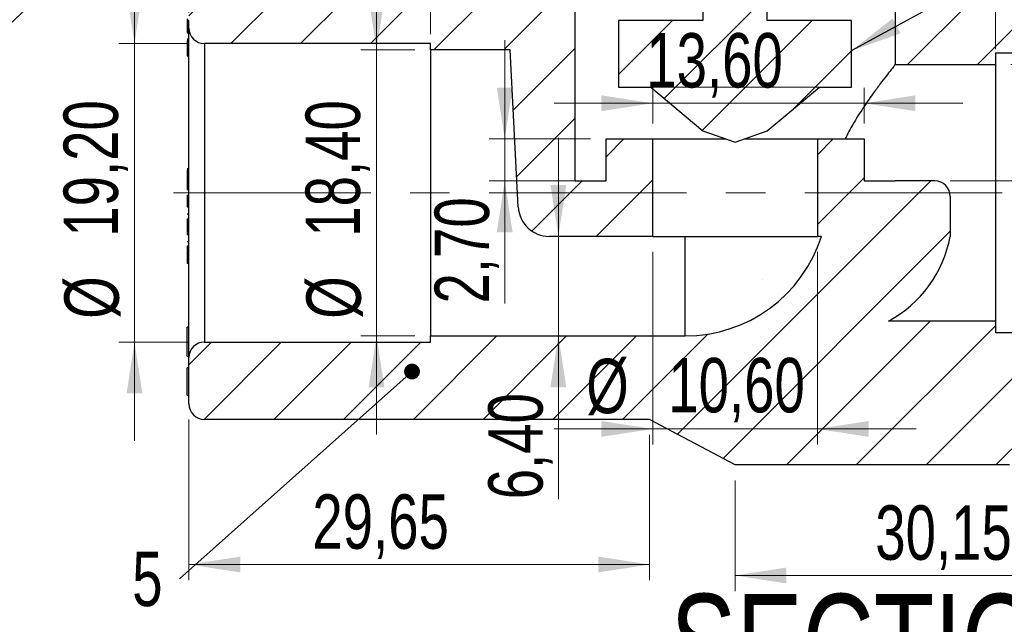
# Model space of a CAD drawing. Header units: millimetres. Extents: x 0 to 420, y 0 to 297.
# Tile 52 of 67: x 204 to 267, y 189 to 228. Entities that reach past the tile are written whole.
import ezdxf

# ---------------------------------------------------------------- set-up
doc = ezdxf.new("R2010")
doc.units = ezdxf.units.MM
doc.linetypes.add('CENTERX2', pattern=[20.32, 12.7, -2.54, 2.54, -2.54])
doc.styles.add('SLDTEXTSTYLE1', font='TXT', dxfattribs={"width": 0.75})
doc.styles.add('SLDTEXTSTYLE4', font='TXT', dxfattribs={"width": 0.65})
doc.dimstyles.new('SLDDIMSTYLE0', dxfattribs={"dimtxt": 3.5, "dimasz": 3.302, "dimexe": 0, "dimexo": 0.0625, "dimgap": 0.875, "dimtad": 1, "dimrnd": 1e-09, "dimzin": 12, "dimdsep": 46, "dimtxsty": 'SLDTEXTSTYLE1', "dimsah": 1, "dimcen": 0.09, "dimadec": 0, "dimazin": 3, "dimtfac": 1, "dimtofl": 0, "dimtmove": 0, "dimatfit": 3, "dimfxl": 0, "dimfrac": 2, "dimtolj": 1, "dimtzin": 12, "dimarcsym": 0})
doc.dimstyles.new('SLDDIMSTYLE1', dxfattribs={"dimtxt": 3.5, "dimasz": 3.302, "dimexe": 0, "dimexo": 0.0625, "dimgap": 0.875, "dimtad": 1, "dimrnd": 1e-09, "dimzin": 12, "dimdsep": 46, "dimtxsty": 'SLDTEXTSTYLE1', "dimsah": 1, "dimcen": 0.09, "dimadec": 0, "dimazin": 3, "dimtfac": 1, "dimtmove": 0, "dimatfit": 0, "dimfxl": 0, "dimfrac": 2, "dimtolj": 1, "dimtzin": 12, "dimarcsym": 0})
doc.dimstyles.new('SLDDIMSTYLE3', dxfattribs={"dimtxt": 0.18, "dimasz": 3.302, "dimexe": 0, "dimexo": 0.0625, "dimgap": 0, "dimtad": 0, "dimtih": 1, "dimtoh": 1, "dimdec": 0, "dimrnd": 1e-09, "dimzin": 0, "dimdsep": 46, "dimtxsty": 'Standard', "dimsah": 1, "dimcen": 0.09, "dimadec": 0, "dimazin": 0, "dimtfac": 3.302, "dimtdec": 0, "dimtofl": 0, "dimtmove": 0, "dimatfit": 3, "dimfxl": 0, "dimfrac": 2, "dimtolj": 1, "dimtzin": 0, "dimarcsym": 0})
doc.dimstyles.new('SLDDIMSTYLE6', dxfattribs={"dimtxt": 0.18, "dimasz": 1.016, "dimexe": 0, "dimexo": 0.0625, "dimgap": 0, "dimtad": 0, "dimtih": 1, "dimtoh": 1, "dimdec": 0, "dimrnd": 1e-09, "dimzin": 0, "dimdsep": 46, "dimtxsty": 'Standard', "dimblk1": 'DOT', "dimblk2": 'DOT', "dimsah": 1, "dimcen": 0.09, "dimadec": 0, "dimazin": 0, "dimtfac": 1.016, "dimtdec": 0, "dimtofl": 0, "dimtmove": 0, "dimatfit": 3, "dimldrblk": 'DOT', "dimfxl": 0, "dimfrac": 2, "dimtolj": 1, "dimtzin": 0, "dimarcsym": 0})

# ---------------------------------------------------------------- blocks, each defined once
blk = doc.blocks.new('_D_17')
at = {"color": 7, "linetype": 'Continuous', "lineweight": 0}
for p, q in [((226.698, 225.901), (226.698, 232.251)), ((229.172, 225.901), (225.698, 225.901)), ((226.698, 225.901), (226.698, 207.501)), ((229.172, 207.501), (225.698, 207.501)), ((226.698, 207.501), (226.698, 201.151))]:
    blk.add_line(p, q, dxfattribs=at)
at = {"color": 7, "linetype": 'Continuous', "lineweight": 18}
for points in [[(226.698, 225.901), (227.206, 229.203), (226.19, 229.203)], [(226.698, 207.501), (226.19, 204.199), (227.206, 204.199)]]:
    blk.add_solid(points, dxfattribs=at)
at = {"color": 7, "linetype": 'Continuous', "lineweight": 18, "char_height": 3.5, "attachment_point": 1, "rotation": 90, "style": 'SLDTEXTSTYLE1'}
for s, insert in [('18,40', (222.132, 213.879)), ('%%c', (222.186, 208.6))]:
    blk.add_mtext(s, dxfattribs=dict(at, insert=insert))
blk = doc.blocks.new('_D_18')
at = {"color": 7, "linetype": 'Continuous', "lineweight": 0}
for p, q in [((211.123, 226.301), (211.123, 232.651)), ((214.622, 226.301), (210.123, 226.301)), ((211.123, 226.301), (211.123, 207.101)), ((214.622, 207.101), (210.123, 207.101)), ((211.123, 207.101), (211.123, 200.751))]:
    blk.add_line(p, q, dxfattribs=at)
at = {"color": 7, "linetype": 'Continuous', "lineweight": 18}
for points in [[(211.123, 226.301), (211.631, 229.603), (210.615, 229.603)], [(211.123, 207.101), (210.615, 203.799), (211.631, 203.799)]]:
    blk.add_solid(points, dxfattribs=at)
at = {"color": 7, "linetype": 'Continuous', "lineweight": 18, "char_height": 3.5, "attachment_point": 1, "rotation": 90, "style": 'SLDTEXTSTYLE1'}
for s, insert in [('19,20', (206.558, 213.879)), ('%%c', (206.611, 208.6))]:
    blk.add_mtext(s, dxfattribs=dict(at, insert=insert))
blk = doc.blocks.new('_D_19')
at = {"color": 7, "linetype": 'Continuous', "lineweight": 0}
for p, q in [((214.622, 228.301), (214.622, 236.152)), ((230.172, 226.901), (230.172, 236.152)), ((214.622, 235.152), (208.272, 235.152)), ((230.172, 235.152), (214.622, 235.152)), ((230.172, 235.152), (236.522, 235.152))]:
    blk.add_line(p, q, dxfattribs=at)
at = {"color": 7, "linetype": 'Continuous', "lineweight": 18}
for points in [[(214.622, 235.152), (211.32, 235.66), (211.32, 234.644)], [(230.172, 235.152), (233.474, 234.644), (233.474, 235.66)]]:
    blk.add_solid(points, dxfattribs=at)
at = {"color": 7, "linetype": 'Continuous', "lineweight": 18, "insert": (216.412, 239.664), "char_height": 3.5, "attachment_point": 1, "style": 'SLDTEXTSTYLE1'}
blk.add_mtext('15,55', dxfattribs=at)
blk = doc.blocks.new('_D_20')
at = {"color": 7, "linetype": 'Continuous', "lineweight": 0}
for p, q in [((214.622, 202.126), (214.622, 191.79)), ((244.272, 201.126), (244.272, 191.79)), ((244.272, 192.79), (214.622, 192.79))]:
    blk.add_line(p, q, dxfattribs=at)
at = {"color": 7, "linetype": 'Continuous', "lineweight": 18}
for points in [[(214.622, 192.79), (217.924, 192.282), (217.924, 193.298)], [(244.272, 192.79), (240.97, 193.298), (240.97, 192.282)]]:
    blk.add_solid(points, dxfattribs=at)
at = {"color": 7, "linetype": 'Continuous', "lineweight": 18, "insert": (222.569, 197.302), "char_height": 3.5, "attachment_point": 1, "style": 'SLDTEXTSTYLE1'}
blk.add_mtext('29,65', dxfattribs=at)
blk = doc.blocks.new('_D_21')
at = {"color": 7, "linetype": 'Continuous', "lineweight": 0}
for p, q in [((244.472, 212.901), (244.472, 200.513)), ((255.072, 212.901), (255.072, 200.513)), ((244.472, 201.513), (238.122, 201.513)), ((255.072, 201.513), (244.472, 201.513)), ((255.072, 201.513), (261.422, 201.513))]:
    blk.add_line(p, q, dxfattribs=at)
at = {"color": 7, "linetype": 'Continuous', "lineweight": 18}
for points in [[(244.472, 201.513), (241.17, 202.021), (241.17, 201.005)], [(255.072, 201.513), (258.374, 201.005), (258.374, 202.021)]]:
    blk.add_solid(points, dxfattribs=at)
at = {"color": 7, "linetype": 'Continuous', "lineweight": 18, "char_height": 3.5, "attachment_point": 1, "style": 'SLDTEXTSTYLE1'}
for s, insert in [('%%c', (240.196, 206.025)), ('10,60', (245.474, 206.079))]:
    blk.add_mtext(s, dxfattribs=dict(at, insert=insert))
blk = doc.blocks.new('_D_22')
at = {"color": 7, "linetype": 'Continuous', "lineweight": 0}
for p, q in [((244.472, 221.171), (244.472, 223.465)), ((258.072, 221.171), (258.072, 223.465)), ((244.472, 222.465), (238.122, 222.465)), ((244.472, 222.465), (258.072, 222.465)), ((258.072, 222.465), (264.422, 222.465))]:
    blk.add_line(p, q, dxfattribs=at)
at = {"color": 7, "linetype": 'Continuous', "lineweight": 18}
for points in [[(244.472, 222.465), (241.17, 222.973), (241.17, 221.957)], [(258.072, 222.465), (261.374, 221.957), (261.374, 222.973)]]:
    blk.add_solid(points, dxfattribs=at)
at = {"color": 7, "linetype": 'Continuous', "lineweight": 18, "insert": (244.059, 226.977), "char_height": 3.5, "attachment_point": 1, "style": 'SLDTEXTSTYLE1'}
blk.add_mtext('13,60', dxfattribs=at)
blk = doc.blocks.new('_D_23')
at = {"color": 7, "linetype": 'Continuous', "lineweight": 0}
for p, q in [((234.947, 220.171), (234.947, 226.521)), ((240.472, 220.171), (233.947, 220.171)), ((234.947, 217.471), (234.947, 220.171)), ((240.472, 217.471), (233.947, 217.471)), ((234.947, 217.471), (234.947, 209.583))]:
    blk.add_line(p, q, dxfattribs=at)
at = {"color": 7, "linetype": 'Continuous', "lineweight": 18}
for points in [[(234.947, 220.171), (235.455, 223.473), (234.439, 223.473)], [(234.947, 217.471), (234.439, 214.169), (235.455, 214.169)]]:
    blk.add_solid(points, dxfattribs=at)
at = {"color": 7, "linetype": 'Continuous', "lineweight": 18, "insert": (230.435, 209.583), "char_height": 3.5, "attachment_point": 1, "rotation": 90, "style": 'SLDTEXTSTYLE1'}
blk.add_mtext('2,70', dxfattribs=at)
blk = doc.blocks.new('_D_24')
at = {"color": 7, "linetype": 'Continuous', "lineweight": 0}
for p, q in [((238.401, 213.901), (238.401, 220.251)), ((238.401, 213.901), (238.401, 207.501)), ((238.401, 207.501), (238.401, 196.988))]:
    blk.add_line(p, q, dxfattribs=at)
at = {"color": 7, "linetype": 'Continuous', "lineweight": 18}
for points in [[(238.401, 213.901), (238.909, 217.203), (237.893, 217.203)], [(238.401, 207.501), (237.893, 204.199), (238.909, 204.199)]]:
    blk.add_solid(points, dxfattribs=at)
at = {"color": 7, "linetype": 'Continuous', "lineweight": 18, "insert": (233.89, 196.988), "char_height": 3.5, "attachment_point": 1, "rotation": 90, "style": 'SLDTEXTSTYLE1'}
blk.add_mtext('6,40', dxfattribs=at)
blk = doc.blocks.new('_D_25')
at = {"color": 7, "linetype": 'Continuous', "lineweight": 0}
for p, q in [((267.522, 224.951), (280.175, 224.951)), ((279.175, 224.951), (279.175, 217.465)), ((263.617, 217.465), (280.175, 217.465)), ((279.175, 217.465), (279.175, 210.779))]:
    blk.add_line(p, q, dxfattribs=at)
at = {"color": 7, "linetype": 'Continuous', "lineweight": 18}
for points in [[(279.175, 224.951), (278.667, 221.649), (279.683, 221.649)], [(279.175, 217.465), (279.683, 220.767), (278.667, 220.767)]]:
    blk.add_solid(points, dxfattribs=at)
at = {"color": 7, "linetype": 'Continuous', "lineweight": 18, "insert": (274.664, 210.779), "char_height": 3.5, "attachment_point": 1, "rotation": 90, "style": 'SLDTEXTSTYLE1'}
blk.add_mtext('7,49', dxfattribs=at)
blk = doc.blocks.new('_D_27')
at = {"color": 7, "linetype": 'Continuous', "lineweight": 0}
for p, q in [((266.522, 225.951), (266.522, 242.118)), ((279.922, 235.201), (279.922, 242.118)), ((266.522, 241.118), (260.172, 241.118)), ((279.922, 241.118), (266.522, 241.118)), ((279.922, 241.118), (286.272, 241.118))]:
    blk.add_line(p, q, dxfattribs=at)
at = {"color": 7, "linetype": 'Continuous', "lineweight": 18}
for points in [[(266.522, 241.118), (263.22, 241.626), (263.22, 240.61)], [(279.922, 241.118), (283.224, 240.61), (283.224, 241.626)]]:
    blk.add_solid(points, dxfattribs=at)
at = {"color": 7, "linetype": 'Continuous', "lineweight": 18, "insert": (267.323, 245.63), "char_height": 3.5, "attachment_point": 1, "style": 'SLDTEXTSTYLE1'}
blk.add_mtext('13,40', dxfattribs=at)
blk = doc.blocks.new('_D_28')
at = {"color": 7, "linetype": 'Continuous', "lineweight": 0}
for p, q in [((249.772, 198.201), (249.772, 191.083)), ((279.922, 198.201), (279.922, 191.083)), ((249.772, 192.083), (279.922, 192.083))]:
    blk.add_line(p, q, dxfattribs=at)
at = {"color": 7, "linetype": 'Continuous', "lineweight": 18}
for points in [[(249.772, 192.083), (253.074, 191.575), (253.074, 192.591)], [(279.922, 192.083), (276.62, 192.591), (276.62, 191.575)]]:
    blk.add_solid(points, dxfattribs=at)
at = {"color": 7, "linetype": 'Continuous', "lineweight": 18, "insert": (258.793, 196.595), "char_height": 3.5, "attachment_point": 1, "style": 'SLDTEXTSTYLE1'}
blk.add_mtext('30,15', dxfattribs=at)
blk = doc.blocks.new('SW_NOTE_0_7')
at = {"color": 0, "linetype": 'Continuous', "lineweight": 0, "attachment_point": 2}
for s, insert, char_height, style in [('SECTION', (17.363, 8.186), 6.35, 'SLDTEXTSTYLE1'), ('A-A', (41.059, 5.347), 3.5, 'SLDTEXTSTYLE1'), ('SCALE', (16.867, -2.864), 3.5, 'SLDTEXTSTYLE1'), ('1 : 1', (30.976, -2.864), 3.5, 'SLDTEXTSTYLE4')]:
    blk.add_mtext(s, dxfattribs=dict(at, insert=insert, char_height=char_height, style=style))
blk = doc.blocks.new('SW_NOTE_0_8')
at = {"color": 0, "linetype": 'Continuous', "lineweight": 0, "insert": (-3.053, 1.749), "char_height": 3.5, "attachment_point": 1, "style": 'SLDTEXTSTYLE1'}
blk.add_mtext('5', dxfattribs=at)
blk = doc.blocks.new('_Dot')
at = {"color": 0, "linetype": 'ByBlock', "lineweight": -2}
blk.add_line((-0.5, 0), (-1, 0), dxfattribs=at)
at = {"color": 0, "linetype": 'ByBlock', "const_width": 0.5}
blk.add_lwpolyline([(-0.25, 0, 1), (0.25, 0, 1)], format="xyb", close=True, dxfattribs=at)

msp = doc.modelspace()

# ---------------------------------------------------------------- hatches: boundary and pattern name
at = {"linetype": 'Continuous', "lineweight": 18}
h = msp.add_hatch(dxfattribs=at)
h.set_pattern_fill('ANSI31', style=0)
h.paths.add_polyline_path([(259.98469, 236.80733), (259.98469, 237.12483), (260.6721, 237.52171), (260.6721, 237.68046), (259.98469, 238.07733), (259.98469, 238.39483), (260.6721, 238.79171), (260.6721, 239.87104), (259.5471, 239.87104), (259.5471, 241.57104), (261.1721, 241.57104), (261.1721, 244.07104), (260.1721, 244.07104), (260.1721, 246.55104), (261.1721, 246.55104), (261.1721, 249.40104), (259.23297, 249.40104), (259.23297, 254.40104), (254.31332, 254.40104), (254.31332, 258.98104), (251.8371, 258.98104), (251.8371, 262.87731), (251.1971, 263.95104), (251.1971, 265.20104), (248.3471, 265.20104), (248.3471, 263.95104), (247.7071, 262.87731), (247.7071, 258.98104), (245.23088, 258.98104), (245.23088, 254.40104), (240.31122, 254.40104), (240.31122, 249.40104), (238.3721, 249.40104), (238.3721, 246.55104), (239.3721, 246.55104), (239.3721, 244.07104), (238.3721, 244.07104), (238.3721, 241.57104), (239.9971, 241.57104), (239.9971, 239.87104), (238.8721, 239.87104), (238.8721, 239.42671), (239.55951, 239.02983), (239.55951, 238.71233), (238.8721, 238.31546), (238.8721, 238.15671), (239.55951, 237.75983), (239.55951, 237.44233), (238.8721, 237.04546), (238.8721, 236.88671), (239.55951, 236.48983), (239.55951, 236.17233), (238.8721, 235.77546), (238.8721, 235.61671), (239.55951, 235.21983), (239.55951, 234.90233), (238.8721, 234.50546), (238.8721, 234.49104), (243.8971, 234.49104), (243.8971, 230.24104), (247.6971, 230.24104), (247.6971, 227.79104), (242.2721, 227.79104), (242.2721, 223.49104), (244.3504, 223.49104), (247.6971, 220.68494), (249.7721, 219.96104), (251.8471, 220.68494), (255.19379, 223.49104), (257.2721, 223.49104), (257.2721, 227.79104), (251.8471, 227.79104), (251.8471, 230.24104), (255.6471, 230.24104), (255.6471, 234.49104), (259.98469, 234.49104), (259.98469, 234.58483), (260.6721, 234.98171), (260.6721, 235.14046), (259.98469, 235.53733), (259.98469, 235.85483), (260.6721, 236.25171), (260.6721, 236.41046)], flags=0)
h = msp.add_hatch(dxfattribs=at)
h.set_pattern_fill('ANSI31', style=0)
edge = h.paths.add_edge_path(flags=0)
edge.add_line((239.4721, 217.47104), (239.4721, 230.40252))
edge.add_line((239.4721, 230.40252), (239.08469, 230.17885))
edge.add_line((239.08469, 230.17885), (239.08469, 230.04104))
edge.add_line((239.08469, 230.04104), (238.2721, 230.04104))
edge.add_line((238.2721, 230.04104), (238.2721, 229.59104))
edge.add_line((238.2721, 229.59104), (235.1721, 229.59104))
edge.add_line((235.1721, 229.59104), (235.1721, 230.81104))
edge.add_line((235.1721, 230.81104), (236.6721, 230.81104))
edge.add_line((236.6721, 230.81104), (236.6721, 232.86104))
edge.add_line((236.6721, 232.86104), (235.1721, 232.86104))
edge.add_line((235.1721, 232.86104), (235.1721, 234.66104))
edge.add_line((235.1721, 234.66104), (236.6721, 234.66104))
edge.add_line((236.6721, 234.66104), (236.6721, 236.87104))
edge.add_line((236.6721, 236.87104), (233.4721, 236.87104))
edge.add_line((233.4721, 236.87104), (233.4721, 238.87104))
edge.add_line((233.4721, 238.87104), (229.9621, 238.87104))
edge.add_line((229.9621, 238.87104), (230.36157, 231.27604))
edge.add_line((230.36157, 231.27604), (215.6221, 231.27604))
edge.add_arc((215.6221, 230.27604), 1, 90, 180)
edge.add_line((214.6221, 230.27604), (214.6221, 227.88863))
edge.add_line((214.6221, 227.88863), (214.5221, 227.88863))
edge.add_line((214.5221, 227.88863), (214.5221, 227.79233))
edge.add_line((214.5221, 227.79233), (214.6221, 227.79233))
edge.add_line((214.6221, 227.79233), (214.6221, 227.30104))
edge.add_arc((215.6221, 227.30104), 1, 180, 270)
edge.add_line((215.6221, 226.30104), (230.1721, 226.30104))
edge.add_line((230.1721, 226.30104), (230.1721, 225.90104))
edge.add_line((230.1721, 225.90104), (235.29146, 225.90104))
edge.add_line((235.29146, 225.90104), (235.82296, 215.79599))
edge.add_arc((237.8202, 215.90104), 2, 183.0108347, 270)
edge.add_line((237.8202, 213.90104), (244.4721, 213.90104))
edge.add_line((244.4721, 213.90104), (244.4721, 220.17104))
edge.add_line((244.4721, 220.17104), (241.4721, 220.17104))
edge.add_line((241.4721, 220.17104), (241.4721, 217.47104))
edge.add_line((241.4721, 217.47104), (239.4721, 217.47104))
h = msp.add_hatch(dxfattribs=at)
h.set_pattern_fill('ANSI31', style=0)
h.paths.add_polyline_path([(271.7721, 227.92604), (273.8721, 227.92604), (273.8721, 229.42604), (276.1221, 229.42604), (276.1221, 227.92604), (278.0721, 227.92604), (278.0721, 231.05104), (279.9221, 231.05104), (279.9221, 234.20104), (269.33647, 234.20104), (269.5821, 238.87104), (266.0721, 238.87104), (266.0721, 236.87104), (262.8721, 236.87104), (262.8721, 234.66104), (264.3721, 234.66104), (264.3721, 232.86104), (262.8721, 232.86104), (262.8721, 230.81104), (264.3721, 230.81104), (264.3721, 229.59104), (261.2721, 229.59104), (261.2721, 230.04104), (260.0721, 230.04104), (260.0721, 224.95104), (266.5221, 224.95104), (266.5221, 225.70104), (270.2221, 225.70104), (270.2221, 227.10104), (268.3221, 227.10104), (268.3221, 229.42604), (271.7721, 229.42604)], flags=0)
h = msp.add_hatch(dxfattribs=at)
h.set_pattern_fill('ANSI31', style=0)
edge = h.paths.add_edge_path(flags=0)
edge.add_line((263.61675, 213.90104), (263.61675, 216.46519))
edge.add_arc((262.61675, 216.46519), 1, 0, 90)
edge.add_line((262.61675, 217.46519), (260.0721, 217.46519))
edge.add_line((260.0721, 217.46519), (260.0721, 217.47104))
edge.add_line((260.0721, 217.47104), (258.0721, 217.47104))
edge.add_line((258.0721, 217.47104), (258.0721, 220.17104))
edge.add_line((258.0721, 220.17104), (255.0721, 220.17104))
edge.add_line((255.0721, 220.17104), (255.0721, 213.90104))
edge.add_line((255.0721, 213.90104), (255.33362, 213.90104))
edge.add_arc((246.57006, 216.70104), 9.2, 270, 342.2810681, ccw=False)
edge.add_line((246.57006, 207.50104), (230.1721, 207.50104))
edge.add_line((230.1721, 207.50104), (230.1721, 207.10104))
edge.add_line((230.1721, 207.10104), (215.6221, 207.10104))
edge.add_arc((215.6221, 206.10104), 1, 90, 180)
edge.add_line((214.6221, 206.10104), (214.6221, 203.12604))
edge.add_arc((215.6221, 203.12604), 1, 180, 270)
edge.add_line((215.6221, 202.12604), (244.2721, 202.12604))
edge.add_line((244.2721, 202.12604), (249.7721, 199.20104))
edge.add_line((249.7721, 199.20104), (267.4221, 199.20104))
edge.add_line((267.4221, 199.20104), (279.9221, 199.20104))
edge.add_line((279.9221, 199.20104), (279.9221, 202.35104))
edge.add_line((279.9221, 202.35104), (278.0721, 202.35104))
edge.add_line((278.0721, 202.35104), (278.0721, 205.47604))
edge.add_line((278.0721, 205.47604), (276.1221, 205.47604))
edge.add_line((276.1221, 205.47604), (276.1221, 203.97604))
edge.add_line((276.1221, 203.97604), (273.8721, 203.97604))
edge.add_line((273.8721, 203.97604), (273.8721, 205.47604))
edge.add_line((273.8721, 205.47604), (271.7721, 205.47604))
edge.add_line((271.7721, 205.47604), (271.7721, 203.97604))
edge.add_line((271.7721, 203.97604), (268.3221, 203.97604))
edge.add_line((268.3221, 203.97604), (268.3221, 206.30104))
edge.add_line((268.3221, 206.30104), (270.2221, 206.30104))
edge.add_line((270.2221, 206.30104), (270.2221, 207.70104))
edge.add_line((270.2221, 207.70104), (266.5221, 207.70104))
edge.add_line((266.5221, 207.70104), (266.5221, 208.45104))
edge.add_line((266.5221, 208.45104), (259.64991, 208.45104))
edge.add_arc((255.90868, 215.34278), 7.84175, 298.4956298, 349.4081642)

# ---------------------------------------------------------------- linework, layer by layer
at = {"color": 7, "linetype": 'Continuous', "lineweight": 25}
for p, q in [((239.4721, 217.47104), (239.4721, 230.40252)), ((247.6971, 230.24104), (247.6971, 227.79104)), ((251.8471, 227.79104), (251.8471, 230.24104)), ((260.0721, 230.04104), (260.0721, 224.95104)), ((214.5221, 227.70616), (214.5096, 227.70616)), ((214.5221, 227.88863), (214.5221, 227.79233)), ((214.6221, 227.79233), (214.5221, 227.79233)), ((214.5221, 227.79233), (214.5221, 227.46739)), ((214.6221, 227.30104), (214.6221, 227.79233)), ((242.2721, 227.79104), (242.2721, 223.49104)), ((247.6971, 227.79104), (242.2721, 227.79104)), ((257.2721, 227.79104), (251.8471, 227.79104)), ((257.2721, 223.49104), (257.2721, 227.79104)), ((214.5221, 227.46739), (214.6221, 227.46739)), ((214.5221, 227.46739), (214.5221, 227.45257)), ((214.5221, 227.45257), (214.6221, 227.45257)), ((214.5221, 227.45257), (214.5221, 227.41665)), ((214.5221, 227.41665), (214.5221, 227.34453)), ((214.5221, 227.41665), (214.6221, 227.41665)), ((214.5221, 227.34453), (214.6221, 227.34453)), ((214.5221, 227.34453), (214.5221, 227.06368)), ((214.5221, 227.06368), (214.6221, 227.06368)), ((214.5221, 227.06368), (214.5221, 226.99277)), ((214.5221, 226.99277), (214.6221, 226.99277)), ((214.6221, 206.10104), (214.6221, 227.30104)), ((214.5096, 226.54397), (214.6221, 226.54397)), ((214.5221, 226.60109), (214.6221, 226.60109)), ((214.5221, 226.48685), (214.5221, 226.42811)), ((214.5221, 226.42811), (214.6221, 226.42811)), ((214.5221, 226.42811), (214.5221, 226.26986)), ((214.5221, 226.26986), (214.6221, 226.26986)), ((214.5221, 226.26986), (214.5221, 225.51064)), ((230.1721, 226.30104), (215.6221, 226.30104)), ((215.6221, 226.30104), (215.6221, 207.10104)), ((230.1721, 225.90104), (230.1721, 226.30104)), ((230.1721, 225.90104), (230.1721, 207.50104)), ((235.29146, 225.90104), (230.1721, 225.90104)), ((235.82296, 215.79599), (235.29146, 225.90104)), ((266.5221, 225.70104), (270.2221, 225.70104)), ((266.5221, 225.70104), (266.5221, 224.95104)), ((214.5221, 225.51064), (214.6221, 225.51064)), ((260.0721, 224.95104), (266.5221, 224.95104)), ((266.5221, 224.95104), (266.5221, 208.45104)), ((242.2721, 223.49104), (244.3504, 223.49104)), ((244.3504, 223.49104), (247.6971, 220.68494)), ((251.8471, 220.68494), (255.19379, 223.49104)), ((255.19379, 223.49104), (257.2721, 223.49104)), ((247.6971, 220.68494), (249.7721, 219.96104)), ((249.7721, 219.96104), (251.8471, 220.68494)), ((241.4721, 217.47104), (241.4721, 220.17104)), ((241.4721, 220.17104), (244.4721, 220.17104)), ((244.4721, 213.90104), (244.4721, 220.17104)), ((244.4721, 220.17104), (249.17015, 220.17104)), ((250.37405, 220.17104), (255.0721, 220.17104)), ((255.0721, 220.17104), (255.0721, 213.90104)), ((255.0721, 220.17104), (258.0721, 220.17104)), ((258.0721, 220.17104), (258.0721, 217.47104)), ((214.6221, 218.25681), (214.5096, 218.25681)), ((214.5221, 218.2552), (214.6221, 218.2552)), ((214.5221, 218.17907), (214.5221, 217.93308)), ((214.5221, 218.17907), (214.6221, 218.17907)), ((214.5221, 217.93308), (214.6221, 217.93308)), ((214.5221, 217.93308), (214.5221, 217.28524)), ((239.4721, 217.47104), (241.4721, 217.47104)), ((258.0721, 217.47104), (260.0721, 217.47104)), ((260.0721, 217.47104), (260.0721, 217.46519)), ((262.61675, 217.46519), (260.0721, 217.46519)), ((214.5221, 217.28524), (214.6221, 217.28524)), ((214.5221, 217.28524), (214.5221, 217.17146)), ((214.5221, 217.17146), (214.6221, 217.17146)), ((214.5221, 217.17146), (214.5221, 217.10536)), ((214.5221, 217.10536), (214.6221, 217.10536)), ((214.5221, 217.10536), (214.5221, 216.90664)), ((214.5221, 216.90664), (214.6221, 216.90664)), ((214.5221, 216.54343), (214.5221, 215.79944)), ((214.5221, 216.54343), (214.6221, 216.54343)), ((263.61675, 216.46519), (263.61675, 213.90104)), ((214.5221, 215.79944), (214.6221, 215.79944)), ((214.5221, 215.79944), (214.5221, 215.79424)), ((214.5221, 215.79424), (214.6221, 215.79424)), ((214.6221, 215.33418), (214.5096, 215.33418)), ((214.5221, 215.02022), (214.6221, 215.02022)), ((214.5221, 214.54706), (214.5221, 214.35195)), ((214.5221, 214.54706), (214.6221, 214.54706)), ((214.5221, 214.35195), (214.5221, 214.01501)), ((214.5221, 214.35195), (214.6221, 214.35195)), ((214.6221, 213.55564), (214.5096, 213.55564)), ((214.5221, 214.01501), (214.6221, 214.01501)), ((244.4721, 213.90104), (237.8202, 213.90104)), ((244.4721, 213.90104), (255.0721, 213.90104)), ((246.57006, 207.50104), (246.57006, 213.90104)), ((255.33362, 213.90104), (255.0721, 213.90104)), ((214.5221, 213.30043), (214.6221, 213.30043)), ((214.5221, 212.9739), (214.5221, 212.7844)), ((214.5221, 212.9739), (214.6221, 212.9739)), ((214.5221, 212.7844), (214.6221, 212.7844)), ((214.5221, 212.7844), (214.5221, 212.17943)), ((214.5221, 212.17943), (214.6221, 212.17943)), ((214.6221, 208.0505), (214.5221, 208.0505)), ((214.5221, 207.1236), (214.5221, 208.0505)), ((266.5221, 208.45104), (259.64991, 208.45104)), ((266.5221, 208.45104), (266.5221, 207.70104)), ((230.1721, 207.50104), (246.57006, 207.50104)), ((230.1721, 207.10104), (230.1721, 207.50104)), ((270.2221, 207.70104), (266.5221, 207.70104)), ((214.5221, 206.1967), (214.5221, 207.1236)), ((215.6221, 207.10104), (230.1721, 207.10104)), ((214.5221, 206.1967), (214.6221, 206.1967)), ((214.6221, 203.12604), (214.6221, 206.10104)), ((214.6221, 205.44538), (214.5221, 205.44538)), ((214.5221, 204.56773), (214.5221, 205.44538)), ((214.5221, 203.69008), (214.5221, 204.56773)), ((214.5221, 203.69008), (214.6221, 203.69008)), ((244.2721, 202.12604), (215.6221, 202.12604)), ((249.7721, 199.20104), (244.2721, 202.12604)), ((267.4221, 199.20104), (249.7721, 199.20104))]:
    msp.add_line(p, q, dxfattribs=at)
at = {"color": 7, "linetype": 'Continuous', "lineweight": 18}
msp.add_line((244.3504, 223.49104), (255.19379, 223.49104), dxfattribs=at)
at = {"color": 7, "linetype": 'CENTERX2', "lineweight": 18}
msp.add_line((213.6221, 216.70104), (281.9221, 216.70104), dxfattribs=at)
at = {"color": 7, "linetype": 'Continuous', "lineweight": 25}
for centre, radius, start, end in [((215.6221, 227.30104), 1, 180, 270), ((262.61675, 216.46519), 1, 0.0000798, 90), ((237.8202, 215.90104), 2, 183.0108347, 270), ((246.57006, 216.70104), 9.2, 270, 342.2810681), ((255.90868, 215.34278), 7.84175, 298.4956298, 349.4081642), ((215.6221, 206.10104), 1, 90, 180), ((215.6221, 203.12604), 1, 180, 270)]:
    msp.add_arc(centre, radius, start, end, dxfattribs=at)
for points, knots in [([(260.0721, 224.95104), (260.0542, 224.92876), (260.02238, 224.88914), (259.79872, 224.60787), (259.49977, 224.22613), (259.10111, 223.70464), (258.59477, 223.01883), (257.99977, 222.15979), (257.38358, 221.2011), (257.01717, 220.48921), (256.85341, 220.17104)], [0, 0, 0, 0, 0.13850613, 0.24632689, 0.35680174, 0.47482734, 0.59524433, 0.73749581, 0.88267407, 1, 1, 1, 1]), ([(214.5221, 215.02022), (214.5221, 215.00851), (214.5221, 214.98284), (214.5221, 214.93979), (214.5221, 214.88946), (214.5221, 214.83165), (214.5221, 214.76661), (214.5221, 214.69424), (214.5221, 214.61433), (214.5221, 214.55856), (214.5221, 214.52943)], [0, 0, 0, 0, 0.07477988, 0.16401723, 0.26788964, 0.38554636, 0.5172648, 0.66386501, 0.82445553, 1, 1, 1, 1]), ([(214.5221, 213.30043), (214.5221, 213.2148), (214.5221, 213.11772), (214.5221, 213.01584), (214.5221, 213.00384)], [0, 0, 0, 0, 0.88214765, 1, 1, 1, 1])]:
    msp.add_open_spline(points, degree=3, knots=knots, dxfattribs=at)

# ---------------------------------------------------------------- block references
at = {"color": 7, "linetype": 'Continuous', "lineweight": 0}
for name, p in [('SW_NOTE_0_8', (214.02836, 191.86702)), ('SW_NOTE_0_7', (242.40179, 182.71216))]:
    msp.add_blockref(name, p, dxfattribs=at)

# ---------------------------------------------------------------- dimensions: what is measured, and where the dimension line sits
at = {"color": 7, "linetype": 'Continuous', "lineweight": 18}
for base, p1, p2, dimstyle, picture, middle in [((266.5221, 241.11799), (279.9221, 234.20104), (266.5221, 224.95104), 'SLDDIMSTYLE1', '_D_27', (273.14134, 241.11799)), ((214.6221, 235.15222), (230.1721, 225.90104), (214.6221, 227.30104), 'SLDDIMSTYLE1', '_D_19', (222.23041, 235.15222)), ((258.0721, 222.46483), (244.4721, 220.17104), (258.0721, 220.17104), 'SLDDIMSTYLE1', '_D_22', (249.87767, 222.46483)), ((214.6221, 192.79046), (244.2721, 202.12604), (214.6221, 203.12604), 'SLDDIMSTYLE0', '_D_20', (228.38789, 192.79046)), ((279.9221, 192.08338), (249.7721, 199.20104), (279.9221, 199.20104), 'SLDDIMSTYLE0', '_D_28', (264.61187, 192.08338))]:
    dim = msp.add_linear_dim(base=base, p1=p1, p2=p2, dimstyle=dimstyle, dxfattribs=at)
    dim.commit()
    dim.dimension.update_dxf_attribs({"geometry": picture, "text_midpoint": middle, "dimtype": 160})
for base, p1, p2, picture, middle in [((211.12278, 207.10104), (215.6221, 226.30104), (215.6221, 207.10104), '_D_18', (211.12278, 217.0582)), ((226.6976, 207.50104), (230.1721, 225.90104), (230.1721, 207.50104), '_D_17', (226.6976, 217.0582))]:
    dim = msp.add_linear_dim(base=base, p1=p1, p2=p2, angle=90, text='%%c<>', dimstyle='SLDDIMSTYLE1', dxfattribs=at)
    dim.commit()
    dim.dimension.update_dxf_attribs({"geometry": picture, "text_midpoint": middle, "dimtype": 160})
for base, p1, p2, dimstyle, picture, middle in [((234.94722, 220.17104), (241.4721, 217.47104), (241.4721, 220.17104), 'SLDDIMSTYLE1', '_D_23', (234.94722, 214.10824)), ((279.1753, 217.46519), (266.5221, 224.95104), (262.61675, 217.46519), 'SLDDIMSTYLE0', '_D_25', (279.1753, 215.30435)), ((238.40128, 207.50104), (237.8202, 213.90104), (246.57006, 207.50104), 'SLDDIMSTYLE1', '_D_24', (238.40128, 201.5134))]:
    dim = msp.add_linear_dim(base=base, p1=p1, p2=p2, angle=90, dimstyle=dimstyle, dxfattribs=at)
    dim.commit()
    dim.dimension.update_dxf_attribs({"geometry": picture, "text_midpoint": middle, "dimtype": 160})
dim = msp.add_linear_dim(base=(244.4721, 201.5134), p1=(255.0721, 213.90104), p2=(244.4721, 213.90104), text='%%c<>', dimstyle='SLDDIMSTYLE1', dxfattribs=at)
dim.commit()
dim.dimension.update_dxf_attribs({"geometry": '_D_21', "text_midpoint": (248.6537, 201.5134), "dimtype": 160})

# ---------------------------------------------------------------- leaders
at = {"color": 7, "linetype": 'Continuous', "lineweight": 0}
for points, dimstyle in [([(257.2721, 225.85105), (277.31155, 236.85182)], 'SLDDIMSTYLE3'), ([(195.666, 220.54206), (206.33891, 230.62082)], 'SLDDIMSTYLE3'), ([(228.98172, 205.2056), (214.02836, 191.86702)], 'SLDDIMSTYLE6')]:
    msp.add_leader(points, dimstyle=dimstyle, dxfattribs=at)

doc.saveas('drawing.dxf')
